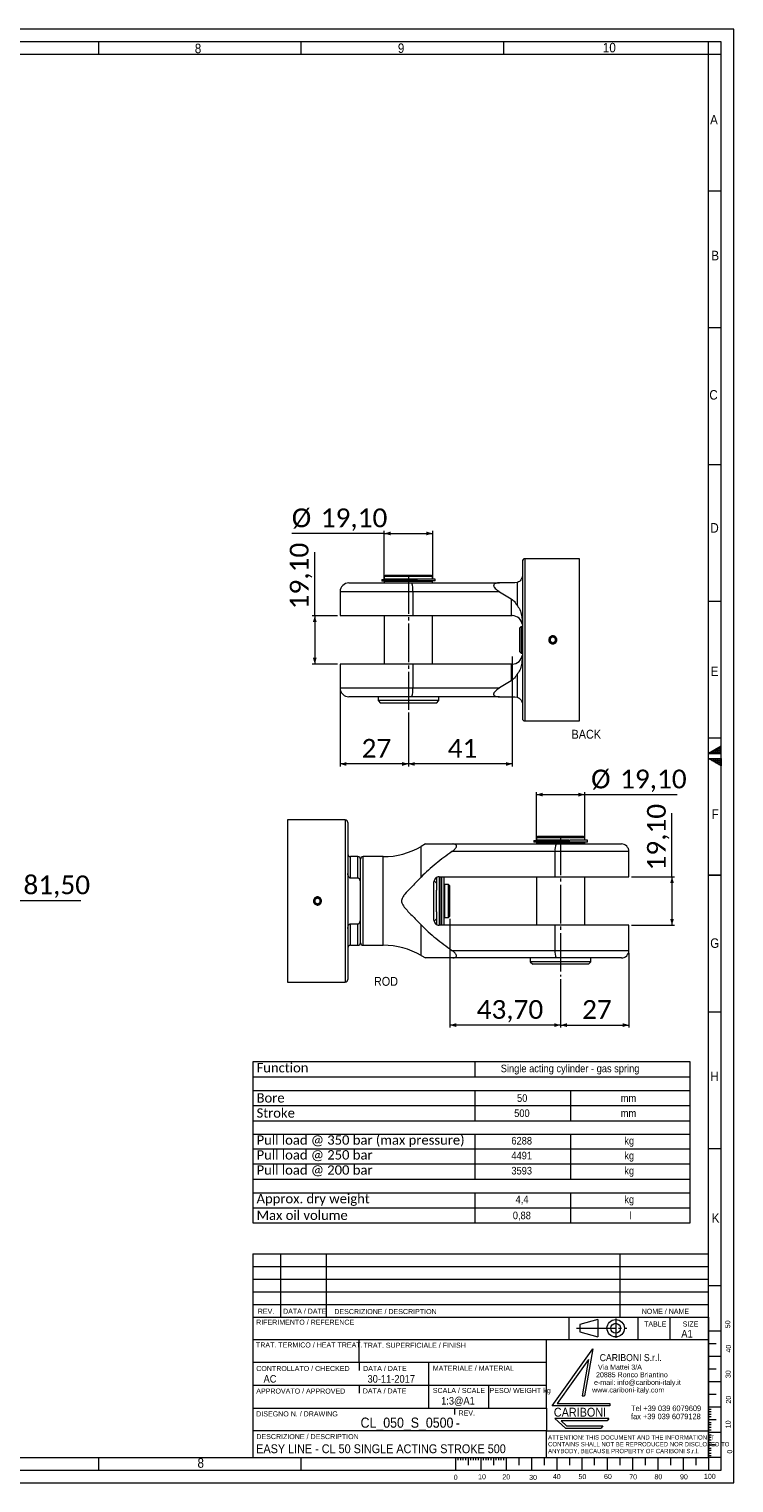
# Model space of a CAD drawing. Header units: millimetres. Extents: x 30 to 2493, y 30 to 1752.
# Tile 7 of 7: x 1658 to 2493, y 30 to 1752. Entities that reach past the tile are written whole.
import ezdxf

# ---------------------------------------------------------------- set-up
doc = ezdxf.new("R2010")
doc.units = ezdxf.units.MM
doc.header["$LTSCALE"] = 3
doc.linetypes.add('SLD-Centro', pattern=[19.05, 15.24, -1.27, 1.27, -1.27])
doc.linetypes.add('SLD-Solido', pattern=[0])
doc.styles.add('SLDTEXTSTYLE0', font='GOTHIC.TTF', dxfattribs={"width": 0.913})
doc.styles.add('SLDTEXTSTYLE1', font='GOTHIC.TTF', dxfattribs={"width": 0.913})
doc.styles.add('SLDTEXTSTYLE2', font='GOTHIC.TTF', dxfattribs={"width": 0.913})
doc.styles.add('SLDTEXTSTYLE3', font='CALIBRI.TTF')
doc.styles.add('SLDTEXTSTYLE4', font='CALIBRIB.TTF')
doc.dimstyles.new('SLDDIMSTYLE0', dxfattribs={"dimtxt": 22.225, "dimasz": 7.5, "dimexe": 0, "dimexo": 0.0625, "dimgap": 5.55625, "dimtad": 1, "dimrnd": 1e-09, "dimzin": 12, "dimdsep": 46, "dimtxsty": 'SLDTEXTSTYLE4', "dimsah": 1, "dimcen": 0.09, "dimadec": 0, "dimazin": 3, "dimtfac": 1, "dimtofl": 0, "dimtmove": 0, "dimatfit": 3, "dimfxl": 0, "dimfrac": 2, "dimtolj": 1, "dimtzin": 12, "dimarcsym": 0})
doc.dimstyles.new('SLDDIMSTYLE4', dxfattribs={"dimtxt": 22.225, "dimasz": 7.5, "dimexe": 0, "dimexo": 0.0625, "dimgap": 5.55625, "dimtad": 1, "dimlfac": 0.333333, "dimrnd": 1e-09, "dimzin": 12, "dimdsep": 46, "dimtxsty": 'SLDTEXTSTYLE4', "dimsah": 1, "dimcen": 0.09, "dimadec": 0, "dimazin": 3, "dimtfac": 1, "dimtofl": 0, "dimtmove": 0, "dimatfit": 3, "dimfxl": 0, "dimfrac": 2, "dimtolj": 1, "dimtzin": 12, "dimarcsym": 0})

# ---------------------------------------------------------------- blocks, each defined once
blk = doc.blocks.new('SW_NOTE_6')
at = {"color": 0, "linetype": 'Continuous', "lineweight": 0, "char_height": 6, "attachment_point": 1, "style": 'SLDTEXTSTYLE0'}
for s, insert in [('   Via Mattei 3/A', (0, 7.7)), (' e-mail: info@cariboni-italy.it', (0, -10.3)), ('  20885 Ronco Briantino', (0, -1.3)), ('www.cariboni-italy.com', (0, -19.3))]:
    blk.add_mtext(s, dxfattribs=dict(at, insert=insert))
blk = doc.blocks.new('SW_NOTE_7')
at = {"color": 0, "linetype": 'Continuous', "lineweight": 0, "char_height": 6.6, "attachment_point": 1, "style": 'SLDTEXTSTYLE0'}
for s, insert in [('Tel +39 039 6079609', (0, 8.4)), ('fax +39 039 6079128', (0, -1.2))]:
    blk.add_mtext(s, dxfattribs=dict(at, insert=insert))
blk = doc.blocks.new('SW_NOTE_8')
at = {"color": 0, "linetype": 'Continuous', "lineweight": 0, "char_height": 5.1, "attachment_point": 1, "style": 'SLDTEXTSTYLE0'}
for s, insert in [('ATTENTION! THIS DOCUMENT AND THE INFORMATION IT', (0, 6.5)), ('ANYBODY, BECAUSE PROPERTY OF CARIBONI S.r.l.', (0, -9.7)), ('CONTAINS SHALL NOT BE REPRODUCED NOR DISCLOSED TO', (0, -1.6))]:
    blk.add_mtext(s, dxfattribs=dict(at, insert=insert))
blk = doc.blocks.new('SW_TABLEANNOTATION_0')
at = {"color": 0, "linetype": 'SLD-Solido', "lineweight": 0}
for p, q in [((0, 0), (0, -191)), ((518.1, 0), (0, 0)), ((263.1, 0), (263.1, -17.9)), ((518.1, -191), (518.1, 0)), ((0, -17.9), (518.1, -17.9)), ((0, -34), (518.1, -34)), ((263.1, -34), (263.1, -69.9)), ((376.3, -34), (376.3, -69.9)), ((0, -52), (518.1, -52)), ((0, -69.9), (518.1, -69.9)), ((0, -86), (518.1, -86)), ((263.1, -86), (263.1, -139.1)), ((376.3, -86), (376.3, -139.1)), ((0, -103.2), (518.1, -103.2)), ((0, -121.1), (518.1, -121.1)), ((0, -139.1), (518.1, -139.1)), ((0, -155.2), (518.1, -155.2)), ((263.1, -155.2), (263.1, -191)), ((376.3, -155.2), (376.3, -191)), ((0, -173.1), (518.1, -173.1)), ((0, -191), (518.1, -191))]:
    blk.add_line(p, q, dxfattribs=at)
at = {"color": 0, "linetype": 'Continuous', "lineweight": 0, "attachment_point": 1}
for s, insert, char_height, style in [('Function', (4.5, -1.6), 11.11, 'SLDTEXTSTYLE3'), ('Single acting cylinder - gas spring', (293.8, -3.5), 9, 'SLDTEXTSTYLE0'), ('Bore', (4.5, -37.3), 11.11, 'SLDTEXTSTYLE3'), ('50', (313.1, -38.6), 9, 'SLDTEXTSTYLE0'), ('mm', (436, -38.6), 9, 'SLDTEXTSTYLE0'), ('Stroke', (4.5, -55.2), 11.11, 'SLDTEXTSTYLE3'), ('500', (309.7, -56.5), 9, 'SLDTEXTSTYLE0'), ('mm', (436, -56.5), 9, 'SLDTEXTSTYLE0'), ('Pull load @ 350 bar (max pressure)', (4.5, -87.2), 11.113, 'SLDTEXTSTYLE3'), ('6288', (306.4, -89.1), 9, 'SLDTEXTSTYLE0'), ('kg', (440.2, -89.1), 9, 'SLDTEXTSTYLE0'), ('Pull load @ 250 bar', (4.5, -104.8), 11.113, 'SLDTEXTSTYLE3'), ('4491', (306.4, -106.7), 9, 'SLDTEXTSTYLE0'), ('kg', (440.2, -106.7), 9, 'SLDTEXTSTYLE0'), ('Pull load @ 200 bar', (4.5, -122.7), 11.113, 'SLDTEXTSTYLE3'), ('3593', (306.4, -124.6), 9, 'SLDTEXTSTYLE0'), ('kg', (440.2, -124.6), 9, 'SLDTEXTSTYLE0'), ('Approx. dry weight', (4.5, -156.7), 11.113, 'SLDTEXTSTYLE3'), ('4,4', (311.4, -158.6), 9, 'SLDTEXTSTYLE0'), ('kg', (440.2, -158.6), 9, 'SLDTEXTSTYLE0'), ('Max oil volume', (4.5, -176.3), 11.113, 'SLDTEXTSTYLE3'), ('0,88', (308.1, -177.6), 9, 'SLDTEXTSTYLE0'), ('l', (446, -177.6), 9, 'SLDTEXTSTYLE0')]:
    blk.add_mtext(s, dxfattribs=dict(at, insert=insert, char_height=char_height, style=style))
blk = doc.blocks.new('_D_6')
at = {"color": 7, "linetype": 'SLD-Solido', "lineweight": 0}
for p, q in [((1562.3, 660.8), (1562.3, 722.8)), ((1562.3, 719.8), (1643.8, 719.8)), ((1643.8, 662.3), (1643.8, 722.8)), ((1643.8, 719.8), (1719.1, 719.8))]:
    blk.add_line(p, q, dxfattribs=at)
for points in [[(1562.3, 719.8), (1569.8, 717.6), (1569.8, 722.1)], [(1643.8, 719.8), (1636.3, 722.1), (1636.3, 717.6)]]:
    blk.add_solid(points, dxfattribs=at)
at = {"color": 7, "linetype": 'SLD-Solido', "lineweight": 0, "insert": (1651.3, 749.5), "char_height": 22.23, "attachment_point": 1, "style": 'SLDTEXTSTYLE3'}
blk.add_mtext('81,50', dxfattribs=at)
blk = doc.blocks.new('_D_7')
at = {"color": 7, "linetype": 'SLD-Solido', "lineweight": 0}
for p, q in [((2026.4, 968.6), (2026.4, 878.6)), ((2107.4, 942.7), (2107.4, 878.6)), ((2107.4, 881.6), (2026.4, 881.6))]:
    blk.add_line(p, q, dxfattribs=at)
for points in [[(2026.4, 881.6), (2033.9, 879.3), (2033.9, 883.8)], [(2107.4, 881.6), (2099.9, 883.8), (2099.9, 879.3)]]:
    blk.add_solid(points, dxfattribs=at)
at = {"color": 7, "linetype": 'SLD-Solido', "lineweight": 0, "insert": (2051.9, 911.2), "char_height": 22.23, "attachment_point": 1, "style": 'SLDTEXTSTYLE3'}
blk.add_mtext('27', dxfattribs=at)
blk = doc.blocks.new('_D_8')
at = {"color": 7, "linetype": 'SLD-Solido', "lineweight": 0}
for p, q in [((2230.4, 1008.9), (2230.4, 878.6)), ((2107.4, 942.7), (2107.4, 878.6)), ((2230.4, 881.6), (2107.4, 881.6))]:
    blk.add_line(p, q, dxfattribs=at)
for points in [[(2107.4, 881.6), (2114.9, 879.3), (2114.9, 883.8)], [(2230.4, 881.6), (2222.9, 883.8), (2222.9, 879.3)]]:
    blk.add_solid(points, dxfattribs=at)
at = {"color": 7, "linetype": 'SLD-Solido', "lineweight": 0, "insert": (2153.9, 911.2), "char_height": 22.23, "attachment_point": 1, "style": 'SLDTEXTSTYLE3'}
blk.add_mtext('41', dxfattribs=at)
blk = doc.blocks.new('_D_9')
at = {"color": 7, "linetype": 'SLD-Solido', "lineweight": 0}
for p, q in [((1996.4, 1057.2), (1996.4, 1132.5)), ((2023.4, 1057.2), (1993.4, 1057.2)), ((1996.4, 1057.2), (1996.4, 999.9)), ((2023.4, 999.9), (1993.4, 999.9))]:
    blk.add_line(p, q, dxfattribs=at)
for points in [[(1996.4, 1057.2), (1994.2, 1049.7), (1998.7, 1049.7)], [(1996.4, 999.9), (1998.7, 1007.4), (1994.2, 1007.4)]]:
    blk.add_solid(points, dxfattribs=at)
at = {"color": 7, "linetype": 'SLD-Solido', "lineweight": 0, "insert": (1966.8, 1064.7), "char_height": 22.23, "attachment_point": 1, "rotation": 90, "style": 'SLDTEXTSTYLE3'}
blk.add_mtext('19,10', dxfattribs=at)
blk = doc.blocks.new('_D_10')
at = {"color": 7, "linetype": 'SLD-Solido', "lineweight": 0}
for p, q in [((2078.8, 1154.6), (1969.2, 1154.6)), ((2078.8, 1100.6), (2078.8, 1157.6)), ((2078.8, 1154.6), (2136.1, 1154.6)), ((2136.1, 1100.6), (2136.1, 1157.6))]:
    blk.add_line(p, q, dxfattribs=at)
for points in [[(2078.8, 1154.6), (2086.3, 1152.3), (2086.3, 1156.8)], [(2136.1, 1154.6), (2128.6, 1156.8), (2128.6, 1152.3)]]:
    blk.add_solid(points, dxfattribs=at)
at = {"color": 7, "linetype": 'SLD-Solido', "lineweight": 0, "char_height": 22.23, "attachment_point": 1, "style": 'SLDTEXTSTYLE3'}
for s, insert in [('%%c', (1969.2, 1184.2)), ('19,10', (2003.5, 1184.2))]:
    blk.add_mtext(s, dxfattribs=dict(at, insert=insert))
blk = doc.blocks.new('_D_11')
at = {"color": 7, "linetype": 'SLD-Solido', "lineweight": 0}
for p, q in [((2368.6, 657.8), (2368.6, 569.3)), ((2287.6, 626.8), (2287.6, 569.3)), ((2287.6, 572.3), (2368.6, 572.3))]:
    blk.add_line(p, q, dxfattribs=at)
for points in [[(2287.6, 572.3), (2295.1, 570), (2295.1, 574.5)], [(2368.6, 572.3), (2361.1, 574.5), (2361.1, 570)]]:
    blk.add_solid(points, dxfattribs=at)
at = {"color": 7, "linetype": 'SLD-Solido', "lineweight": 0, "insert": (2313.1, 601.9), "char_height": 22.23, "attachment_point": 1, "style": 'SLDTEXTSTYLE3'}
blk.add_mtext('27', dxfattribs=at)
blk = doc.blocks.new('_D_12')
at = {"color": 7, "linetype": 'SLD-Solido', "lineweight": 0}
for p, q in [((2156.5, 698.3), (2156.5, 569.3)), ((2287.6, 626.8), (2287.6, 569.3)), ((2287.6, 572.3), (2156.5, 572.3))]:
    blk.add_line(p, q, dxfattribs=at)
for points in [[(2156.5, 572.3), (2164, 570), (2164, 574.5)], [(2287.6, 572.3), (2280.1, 574.5), (2280.1, 570)]]:
    blk.add_solid(points, dxfattribs=at)
at = {"color": 7, "linetype": 'SLD-Solido', "lineweight": 0, "insert": (2188.2, 601.9), "char_height": 22.23, "attachment_point": 1, "style": 'SLDTEXTSTYLE3'}
blk.add_mtext('43,70', dxfattribs=at)
blk = doc.blocks.new('_D_13')
at = {"color": 7, "linetype": 'SLD-Solido', "lineweight": 0}
for p, q in [((2259, 791.3), (2259, 848.3)), ((2259, 845.3), (2316.3, 845.3)), ((2316.3, 791.3), (2316.3, 848.3)), ((2316.3, 845.3), (2425.9, 845.3))]:
    blk.add_line(p, q, dxfattribs=at)
for points in [[(2259, 845.3), (2266.5, 843), (2266.5, 847.5)], [(2316.3, 845.3), (2308.8, 847.5), (2308.8, 843)]]:
    blk.add_solid(points, dxfattribs=at)
at = {"color": 7, "linetype": 'SLD-Solido', "lineweight": 0, "char_height": 22.23, "attachment_point": 1, "style": 'SLDTEXTSTYLE3'}
for s, insert in [('%%c', (2323.8, 874.9)), ('19,10', (2358.1, 874.9))]:
    blk.add_mtext(s, dxfattribs=dict(at, insert=insert))
blk = doc.blocks.new('_D_14')
at = {"color": 7, "linetype": 'SLD-Solido', "lineweight": 0}
for p, q in [((2419.6, 747.9), (2419.6, 823.2)), ((2371.6, 747.9), (2422.6, 747.9)), ((2419.6, 747.9), (2419.6, 690.6)), ((2371.6, 690.6), (2422.6, 690.6))]:
    blk.add_line(p, q, dxfattribs=at)
for points in [[(2419.6, 747.9), (2417.4, 740.4), (2421.9, 740.4)], [(2419.6, 690.6), (2421.9, 698.1), (2417.4, 698.1)]]:
    blk.add_solid(points, dxfattribs=at)
at = {"color": 7, "linetype": 'SLD-Solido', "lineweight": 0, "insert": (2390, 755.4), "char_height": 22.23, "attachment_point": 1, "rotation": 90, "style": 'SLDTEXTSTYLE3'}
blk.add_mtext('19,10', dxfattribs=at)

msp = doc.modelspace()

# ---------------------------------------------------------------- hatches: boundary and pattern name
at = {"linetype": 'Continuous'}
h = msp.add_hatch(dxfattribs=at)
h.set_pattern_fill('NET', color=8, scale=0.75, style=0)
h.paths.add_polyline_path([(2478, 894), (2478, 902.66), (2463, 894)], flags=0)
h = msp.add_hatch(dxfattribs=at)
h.set_pattern_fill('NET', color=8, scale=0.75, style=0)
h.paths.add_polyline_path([(2463, 888), (2478, 888), (2478, 879.34)], flags=0)

# ---------------------------------------------------------------- linework, layer by layer
at = {"color": 7, "linetype": 'SLD-Solido', "lineweight": 0}
for p, q in [((2493, 1752), (30, 1752)), ((2493, 30), (2493, 1752)), ((2478, 1737), (45, 1737)), ((1740, 1737), (1740, 1722)), ((1980, 1737), (1980, 1722)), ((2220, 1737), (2220, 1722)), ((2463, 1722), (2463, 1737)), ((2478, 1722), (2463, 1722)), ((2478, 45), (2478, 1737)), ((2478, 1560), (2463, 1560)), ((2478, 1398), (2463, 1398)), ((2478, 1236), (2463, 1236)), ((2310.021, 932.574), (2310.021, 1124.574)), ((2478, 1074), (2463, 1074)), ((2478, 912), (2463, 912)), ((2478, 902.66), (2463, 894)), ((2478, 894), (2478, 902.66)), ((2463, 894), (2478, 894)), ((2478, 879.34), (2463, 888)), ((2463, 888), (2478, 888)), ((2478, 888), (2478, 879.34)), ((1964.265, 815.282), (1964.265, 623.282)), ((2478, 750), (2463, 750)), ((2463, 750), (2478, 750)), ((2463, 588), (2478, 588)), ((2463, 426), (2478, 426)), ((1923, 301.521), (1923, 60.021)), ((1923, 301.521), (2463, 301.521)), ((1956, 301.521), (1956, 226.497)), ((2010, 301.521), (2010, 226.497)), ((2358, 301.521), (2358, 226.497)), ((1923.01, 286.497), (2463.01, 286.497)), ((1923.01, 271.497), (2463.01, 271.497)), ((2463, 264), (2478, 264)), ((1923.01, 256.497), (2463.01, 256.497)), ((1923.01, 241.497), (2463.01, 241.497)), ((2297.255, 226.497), (2297.255, 199.521)), ((2379, 226.497), (2379, 199.521)), ((2417.209, 226.497), (2417.209, 199.521)), ((2462.983, 226.482), (2462.983, 59.982)), ((2331.935, 223.41), (2310.476, 217.633)), ((2310.476, 217.633), (2310.476, 208.863)), ((2310.476, 208.863), (2331.935, 203.085)), ((2331.935, 223.41), (2331.935, 203.085)), ((2463, 210), (2478, 210)), ((2463, 199.521), (1923, 199.521)), ((2049, 172.521), (2049, 199.521)), ((2271, 118.521), (2271, 199.521)), ((2463, 195), (2472, 195)), ((2271, 172.521), (1923, 172.521)), ((2049, 172.521), (2049, 163.225)), ((2131.629, 118.521), (2131.629, 172.521)), ((2277.837, 121.13), (2325.8, 188.775)), ((2320.579, 176.224), (2283.642, 124.13)), ((2320.579, 176.224), (2313.105, 133.13)), ((2325.8, 188.775), (2316.136, 133.052)), ((2463, 180), (2478, 180)), ((2463, 165), (2472, 165)), ((2271, 145.521), (1923, 145.521)), ((2049, 145.521), (2049, 136.281)), ((2202.325, 145.521), (2202.325, 118.521)), ((2463, 150), (2478, 150)), ((2346.136, 121.13), (2277.837, 121.13)), ((2283.642, 124.13), (2346.105, 124.13)), ((2313.105, 133.13), (2316.136, 133.052)), ((2346.105, 124.13), (2346.136, 121.13)), ((2463, 135), (2472, 135)), ((2161.846, 118.521), (2161.846, 111.026)), ((2344.859, 106.446), (2280.837, 106.446)), ((2280.837, 106.446), (2293.288, 94.697)), ((2288.339, 103.379), (2294.498, 97.567)), ((2342.779, 103.379), (2288.339, 103.379)), ((2344.859, 106.446), (2342.779, 103.379)), ((2463, 120), (2478, 120)), ((2463, 117.532), (2466, 117.532)), ((2463, 114.65), (2466, 114.65)), ((2463, 111.381), (2466, 111.381)), ((2463, 108.511), (2466, 108.511)), ((2463, 105), (2472, 105)), ((2271, 60.021), (2271, 91.521)), ((2271, 91.521), (2463, 91.521)), ((2293.288, 94.697), (2335.745, 94.697)), ((2294.498, 97.567), (2337.837, 97.567)), ((2337.837, 97.567), (2335.745, 94.697)), ((2463, 101.725), (2466, 101.725)), ((2463, 99.182), (2466, 99.182)), ((2463, 95.913), (2466, 95.913)), ((2463, 92.865), (2466, 92.865)), ((2463, 90), (2478, 90)), ((2463, 86.998), (2466, 86.998)), ((2463, 84.116), (2466, 84.116)), ((2463, 80.847), (2466, 80.847)), ((2463, 77.977), (2466, 77.977)), ((2463, 75), (2472, 75)), ((2463, 71.192), (2466, 71.192)), ((1740, 60), (1740, 45)), ((1980, 60), (1980, 45)), ((2163, 60), (2163, 45)), ((2166, 60), (2166, 57)), ((2169, 60), (2169, 57)), ((2172, 60), (2172, 57)), ((2175, 60), (2175, 57)), ((2178, 60), (2178, 51)), ((2181, 60), (2181, 57)), ((2184, 60), (2184, 57)), ((2187, 60), (2187, 57)), ((2190, 60), (2190, 57)), ((2193, 60), (2193, 45)), ((2196, 60), (2196, 57)), ((2199, 60), (2199, 57)), ((2202, 60), (2202, 57)), ((2205, 60), (2205, 57)), ((2208, 60), (2208, 51)), ((2211, 60), (2211, 57)), ((2214, 60), (2214, 57)), ((2217, 60), (2217, 57)), ((2220, 60), (2220, 57)), ((2223, 60), (2223, 45)), ((2238, 60), (2238, 51)), ((2253, 60), (2253, 45)), ((2268, 60), (2268, 51)), ((2283, 60), (2283, 45)), ((2298, 60), (2298, 51)), ((2313, 60), (2313, 45)), ((2328, 51), (2328, 60)), ((2343, 60), (2343, 45)), ((2358, 60), (2358, 51)), ((2373, 60), (2373, 45)), ((2388, 60), (2388, 51)), ((2403, 60), (2403, 45)), ((2418, 60), (2418, 51)), ((2433, 60), (2433, 45)), ((2448, 60), (2448, 51)), ((2463, 68.649), (2466, 68.649)), ((2463, 65.38), (2466, 65.38)), ((2463, 62.51), (2466, 62.51)), ((2463, 60), (2463, 45)), ((2478, 60), (2463, 60)), ((45, 45), (2478, 45)), ((30, 30), (2493, 30))]:
    msp.add_line(p, q, dxfattribs=at)
at = {"color": 7, "linetype": 'SLD-Solido', "lineweight": 15}
for p, q in [((2463, 1722), (60, 1722)), ((2463, 60), (2463, 1722)), ((2242.431, 1121.574), (2242.431, 935.574)), ((2310.021, 1124.574), (2245.432, 1124.574)), ((2080.282, 1104.924), (2078.782, 1103.424)), ((2078.782, 1103.424), (2078.782, 1100.424)), ((2136.081, 1103.424), (2078.782, 1103.424)), ((2134.582, 1104.924), (2080.282, 1104.924)), ((2136.081, 1103.424), (2134.582, 1104.924)), ((2136.081, 1100.424), (2136.081, 1103.424)), ((2026.432, 1085.574), (2026.432, 1057.224)), ((2036.932, 1096.074), (2111.487, 1096.074)), ((2075.692, 1100.124), (2075.692, 1098.084)), ((2075.692, 1100.124), (2116.866, 1100.124)), ((2096.576, 1098.084), (2075.692, 1098.084)), ((2117.231, 1100.424), (2078.782, 1100.424)), ((2078.782, 1097.574), (2078.782, 1096.074)), ((2136.081, 1097.574), (2078.782, 1097.574)), ((2080.057, 1100.424), (2080.057, 1100.124)), ((2080.057, 1098.084), (2080.057, 1097.574)), ((2096.576, 1098.084), (2096.576, 1098.12)), ((2098.069, 1098.12), (2096.576, 1098.12)), ((2096.576, 1098.084), (2098.069, 1098.084)), ((2139.172, 1098.384), (2097.998, 1098.384)), ((2111.487, 1096.074), (2215.321, 1096.074)), ((2112.585, 1085.574), (2112.585, 1057.224)), ((2215.449, 1085.574), (2112.585, 1085.574)), ((2116.794, 1100.389), (2118.287, 1100.389)), ((2117.231, 1100.424), (2118.287, 1100.424)), ((2139.172, 1100.424), (2118.287, 1100.424)), ((2118.287, 1100.389), (2118.287, 1100.424)), ((2134.807, 1097.574), (2134.807, 1098.384)), ((2136.081, 1096.074), (2136.081, 1097.574)), ((2139.172, 1098.384), (2139.172, 1100.424)), ((2233.432, 1096.074), (2215.321, 1096.074)), ((2215.449, 1085.574), (2229.177, 1077.12)), ((2236.432, 1096.589), (2233.432, 1096.074)), ((2236.432, 1068.745), (2236.432, 1096.589)), ((2229.177, 1077.12), (2229.177, 1057.224)), ((2026.432, 1057.224), (2112.585, 1057.224)), ((2078.782, 1057.224), (2078.782, 999.924)), ((2112.585, 1057.224), (2229.177, 1057.224)), ((2136.081, 999.924), (2136.081, 1057.224)), ((2229.177, 1057.224), (2230.432, 1057.224)), ((2240.967, 1044.252), (2239.431, 1042.795)), ((2239.431, 1014.354), (2239.431, 1042.795)), ((2242.431, 1044.175), (2240.967, 1044.252)), ((2240.967, 1044.252), (2240.967, 1012.896)), ((2278.432, 1032.038), (2275.432, 1030.306)), ((2275.432, 1030.306), (2275.432, 1026.842)), ((2275.432, 1026.842), (2278.432, 1025.11)), ((2281.431, 1030.306), (2278.432, 1032.038)), ((2278.432, 1025.11), (2281.431, 1026.842)), ((2281.431, 1026.842), (2281.431, 1030.306)), ((2026.432, 999.924), (2026.432, 971.574)), ((2112.585, 999.924), (2026.432, 999.924)), ((2112.585, 999.924), (2112.585, 971.574)), ((2229.177, 999.924), (2112.585, 999.924)), ((2229.177, 999.924), (2229.177, 980.029)), ((2230.432, 999.924), (2229.177, 999.924)), ((2239.431, 1014.354), (2240.967, 1012.896)), ((2240.967, 1012.896), (2242.431, 1012.973)), ((2236.432, 960.559), (2236.432, 988.403)), ((2112.585, 971.574), (2215.449, 971.574)), ((2229.177, 980.029), (2215.449, 971.574)), ((2111.487, 961.074), (2036.932, 961.074)), ((2071.432, 961.074), (2071.432, 956.574)), ((2071.432, 956.574), (2074.431, 953.574)), ((2143.431, 956.574), (2071.432, 956.574)), ((2140.432, 953.574), (2074.431, 953.574)), ((2215.321, 961.074), (2111.487, 961.074)), ((2140.432, 953.574), (2143.431, 956.574)), ((2143.431, 956.574), (2143.431, 961.074)), ((2215.321, 961.074), (2233.432, 961.074)), ((2233.432, 961.074), (2236.432, 960.559)), ((2245.432, 932.574), (2310.021, 932.574)), ((2032.616, 815.282), (1964.265, 815.282)), ((2035.616, 812.282), (2035.616, 626.282)), ((2260.466, 795.632), (2258.966, 794.132)), ((2258.966, 794.132), (2258.966, 791.132)), ((2316.266, 794.132), (2258.966, 794.132)), ((2314.766, 795.632), (2260.466, 795.632)), ((2316.266, 794.132), (2314.766, 795.632)), ((2316.266, 791.132), (2316.266, 794.132)), ((2127.612, 786.791), (2122.501, 783.84)), ((2281.141, 777.782), (2158.913, 777.782)), ((2159.883, 786.782), (2282.234, 786.782)), ((2255.876, 790.832), (2255.876, 788.792)), ((2255.876, 790.832), (2297.05, 790.832)), ((2276.761, 788.792), (2255.876, 788.792)), ((2297.415, 791.132), (2258.966, 791.132)), ((2258.966, 788.282), (2258.966, 786.782)), ((2316.266, 788.282), (2258.966, 788.282)), ((2260.241, 791.132), (2260.241, 790.832)), ((2260.241, 788.792), (2260.241, 788.282)), ((2276.761, 788.792), (2276.761, 788.828)), ((2278.254, 788.828), (2276.761, 788.828)), ((2276.761, 788.792), (2278.254, 788.792)), ((2319.356, 789.092), (2278.182, 789.092)), ((2281.141, 747.932), (2281.141, 777.782)), ((2282.234, 786.782), (2359.616, 786.782)), ((2296.979, 791.097), (2298.472, 791.097)), ((2297.415, 791.132), (2298.472, 791.132)), ((2319.356, 791.132), (2298.472, 791.132)), ((2298.472, 791.097), (2298.472, 791.132)), ((2314.991, 788.282), (2314.991, 789.092)), ((2316.266, 786.782), (2316.266, 788.282)), ((2319.356, 789.092), (2319.356, 791.132)), ((2368.616, 747.932), (2368.616, 777.782)), ((2047.616, 771.782), (2038.616, 771.782)), ((2050.616, 739.904), (2050.616, 768.782)), ((2050.616, 669.782), (2050.616, 768.782)), ((2077.501, 771.782), (2053.616, 771.782)), ((2047.616, 746.324), (2038.616, 746.324)), ((2137.616, 696.632), (2137.616, 741.932)), ((2140.616, 740.282), (2137.743, 743.156)), ((2140.616, 747.129), (2140.616, 732.273)), ((2143.616, 747.932), (2143.616, 690.632)), ((2143.616, 747.932), (2281.141, 747.932)), ((2144.216, 747.932), (2144.216, 690.632)), ((2146.016, 747.932), (2146.016, 690.632)), ((2146.616, 747.932), (2146.616, 690.632)), ((2149.616, 690.632), (2149.616, 747.932)), ((2258.966, 747.932), (2258.966, 690.632)), ((2281.141, 747.932), (2368.616, 747.932)), ((2316.266, 690.632), (2316.266, 747.932)), ((2140.616, 719.282), (2140.616, 732.273)), ((2150.516, 729.782), (2149.616, 729.782)), ((2155.016, 738.782), (2150.516, 738.782)), ((2150.516, 719.282), (2150.516, 738.782)), ((2156.516, 737.282), (2155.016, 738.782)), ((2155.016, 719.282), (2155.016, 738.782)), ((2156.516, 719.282), (2156.516, 737.282)), ((1999.616, 722.747), (1996.616, 721.014)), ((1996.616, 721.014), (1996.616, 717.55)), ((1996.616, 717.55), (1999.616, 715.818)), ((2002.616, 721.014), (1999.616, 722.747)), ((1999.616, 715.818), (2002.616, 717.55)), ((2002.616, 717.55), (2002.616, 721.014)), ((2140.616, 706.292), (2140.616, 719.282)), ((2140.616, 706.292), (2140.616, 691.436)), ((2149.616, 708.782), (2150.516, 708.782)), ((2150.516, 699.782), (2150.516, 719.282)), ((2155.016, 699.782), (2155.016, 719.282)), ((2156.516, 701.282), (2156.516, 719.282)), ((2038.616, 692.241), (2047.616, 692.241)), ((2050.616, 669.782), (2050.616, 698.661)), ((2137.743, 695.409), (2140.616, 698.282)), ((2281.141, 690.632), (2143.616, 690.632)), ((2150.516, 699.782), (2155.016, 699.782)), ((2155.016, 699.782), (2156.516, 701.282)), ((2368.616, 690.632), (2281.141, 690.632)), ((2281.141, 660.782), (2281.141, 690.632)), ((2368.616, 660.782), (2368.616, 690.632)), ((2038.616, 666.782), (2047.616, 666.782)), ((2053.616, 666.782), (2077.501, 666.782)), ((2122.501, 654.725), (2127.612, 651.774)), ((2158.913, 660.782), (2281.141, 660.782)), ((2159.883, 651.782), (2127.613, 651.782)), ((2282.234, 651.782), (2159.883, 651.782)), ((2251.616, 651.782), (2251.616, 647.282)), ((2251.616, 647.282), (2254.616, 644.282)), ((2323.616, 647.282), (2251.616, 647.282)), ((2320.616, 644.282), (2254.616, 644.282)), ((2359.616, 651.782), (2282.234, 651.782)), ((2320.616, 644.282), (2323.616, 647.282)), ((2323.616, 647.282), (2323.616, 651.782)), ((1964.265, 623.282), (2032.616, 623.282)), ((1923, 226.497), (2463, 226.497)), ((1923, 118.521), (2271, 118.521)), ((2271, 118.521), (2271, 91.521)), ((2271, 91.521), (1923, 91.521)), ((60, 60), (2463, 60)), ((1923, 60.021), (2463, 60.021))]:
    msp.add_line(p, q, dxfattribs=at)
at = {"color": 8, "linetype": 'SLD-Solido', "lineweight": 15}
for p, q in [((2245.432, 1124.574), (2245.432, 932.574)), ((2112.585, 1085.574), (2026.432, 1085.574)), ((2026.432, 971.574), (2112.585, 971.574)), ((2032.616, 815.282), (2032.616, 623.282)), ((2122.501, 747.617), (2122.501, 783.84)), ((2368.616, 777.782), (2281.141, 777.782)), ((2038.616, 746.324), (2038.616, 771.782)), ((2047.616, 746.324), (2047.616, 771.782)), ((2053.616, 666.782), (2053.616, 771.782)), ((2077.501, 666.782), (2077.501, 771.782)), ((2038.616, 666.782), (2038.616, 692.241)), ((2047.616, 666.782), (2047.616, 692.241)), ((2122.501, 654.725), (2122.501, 690.948)), ((2281.141, 660.782), (2368.616, 660.782))]:
    msp.add_line(p, q, dxfattribs=at)
at = {"color": 7, "linetype": 'SLD-Centro', "lineweight": 0}
for p, q in [((2107.432, 1104.924), (2107.432, 945.733)), ((2287.616, 795.632), (2287.616, 629.819)), ((2352.913, 224.614), (2352.913, 201.882)), ((2306.541, 213.248), (2365.996, 213.248))]:
    msp.add_line(p, q, dxfattribs=at)
at = {"color": 7, "linetype": 'SLD-Solido', "lineweight": 15, "flags": 128}
for points in [[(2096.576, 1098.12), (2097.284, 1098.252), (2097.998, 1098.384)], [(2118.287, 1100.389), (2117.579, 1100.256), (2116.866, 1100.124)], [(2276.761, 788.828), (2277.469, 788.96), (2278.182, 789.092)], [(2298.472, 791.097), (2297.764, 790.965), (2297.05, 790.832)]]:
    msp.add_lwpolyline(points, dxfattribs=at)
at = {"color": 7, "linetype": 'SLD-Solido', "lineweight": 15}
for centre in [(2278.431, 1028.574), (1999.616, 719.282)]:
    msp.add_circle(centre, 3.922, dxfattribs=at)
at = {"color": 7, "linetype": 'SLD-Solido', "lineweight": 0}
for radius in [10.291, 5.811]:
    msp.add_circle((2352.913, 213.248), radius, dxfattribs=at)
at = {"color": 7, "linetype": 'SLD-Solido', "lineweight": 15}
for centre, radius, start, end in [((2245.431, 1121.574), 3, 89.997742, 179.999697), ((2036.931, 1085.574), 10.5, 89.999003, 180.001271), ((2086.641, 1088.17), 26.073, 354.287005, 17.647847), ((2230.431, 1045.224), 12, 6.510256, 89.99909), ((2230.431, 1011.924), 12, 270.00091, 353.489744), ((2036.931, 971.574), 10.5, 179.998729, 270.000997), ((2086.641, 968.979), 26.073, 342.352153, 5.712995), ((2245.431, 935.574), 3, 180.000303, 270.002258), ((2032.616, 812.282), 3, 0.000303, 89.998843), ((2077.501, 861.782), 90, 269.999977, 300.000023), ((2300.484, 779.999), 19.469, 159.609787, 186.537597), ((2359.616, 777.782), 9, 359.999924, 89.999898), ((2038.616, 774.782), 3, 180.00041, 270.000551), ((2047.616, 768.782), 3, 0.00041, 89.998843), ((2053.616, 768.782), 3, 89.999449, 179.99959), ((2143.616, 741.932), 6, 89.999901, 180.000392), ((2143.616, 696.632), 6, 179.999759, 269.999947), ((2038.616, 663.782), 3, 89.999449, 179.99959), ((2047.616, 669.782), 3, 270.001157, 359.99959), ((2053.616, 669.782), 3, 180.00041, 270.000551), ((2077.501, 576.783), 90, 59.999977, 90.000023), ((2300.484, 658.566), 19.469, 173.462403, 200.390213), ((2359.616, 660.782), 9, 270.000102, 0.000076), ((2032.616, 626.282), 3, 270.001157, 359.999697)]:
    msp.add_arc(centre, radius, start, end, dxfattribs=at)
for points, knots in [([(2242.431, 1105.074), (2242.374, 1104.31), (2242.224, 1102.311), (2240.883, 1099.748), (2238.792, 1097.659), (2237.248, 1096.959), (2236.432, 1096.589)], [0, 0, 0, 0, 0.20726874, 0.54250751, 0.75832641, 1, 1, 1, 1]), ([(2215.321, 1096.074), (2213.77, 1096.025), (2211.73, 1095.96), (2209.438, 1094.992), (2208.49, 1094.066), (2208.246, 1092.89), (2208.56, 1091.687), (2209.506, 1090.179), (2211.74, 1087.935), (2213.964, 1086.519), (2215.449, 1085.574)], [0, 0, 0, 0, 0.24261869, 0.31910825, 0.39087653, 0.44197512, 0.50187486, 0.58333175, 0.72169219, 1, 1, 1, 1]), ([(2229.177, 1077.12), (2230.495, 1076.09), (2233.454, 1073.78), (2235.369, 1070.541), (2236.432, 1068.745)], [0, 0, 0, 0, 0.44557967, 1, 1, 1, 1]), ([(2236.432, 1068.745), (2237.2, 1067.844), (2239.572, 1065.059), (2241.209, 1059.432), (2242.119, 1052.891), (2242.275, 1048.716), (2242.354, 1046.585)], [0, 0, 0, 0, 0.15077506, 0.46577804, 0.72728686, 1, 1, 1, 1]), ([(2277.416, 1033.265), (2277.754, 1033.316), (2278.624, 1033.448), (2280.051, 1033.186), (2281.485, 1032.397), (2282.578, 1031.169), (2283.203, 1029.651), (2283.291, 1028.011), (2282.831, 1026.436), (2281.876, 1025.101), (2280.533, 1024.156), (2278.952, 1023.71), (2277.314, 1023.812), (2275.802, 1024.45), (2274.585, 1025.552), (2273.801, 1026.996), (2273.54, 1028.616), (2273.829, 1030.234), (2274.638, 1031.655), (2275.867, 1032.767), (2276.899, 1033.099), (2277.416, 1033.265)], [0, 0, 0, 0, 0.03402664, 0.0876756, 0.14131371, 0.19499049, 0.24870147, 0.3023747, 0.35599657, 0.40963073, 0.46332661, 0.51703326, 0.57068638, 0.62429861, 0.67795719, 0.73166297, 0.78535537, 0.83898918, 0.89261091, 0.94629021, 1, 1, 1, 1]), ([(2242.354, 1010.564), (2242.218, 1007.345), (2241.987, 1001.888), (2240.392, 994.374), (2238.203, 990.147), (2236.526, 988.496), (2236.432, 988.403)], [0, 0, 0, 0, 0.41205313, 0.69845843, 0.98302323, 1, 1, 1, 1]), ([(2236.432, 988.403), (2235.759, 987.258), (2234.38, 984.91), (2231.929, 982.045), (2229.989, 980.624), (2229.177, 980.029)], [0, 0, 0, 0, 0.35618376, 0.73037339, 1, 1, 1, 1]), ([(2215.449, 971.574), (2213.96, 970.625), (2211.606, 969.123), (2209.32, 966.783), (2208.44, 965.154), (2208.247, 964.022), (2208.615, 962.903), (2209.948, 961.783), (2212.335, 961.172), (2214.282, 961.108), (2215.321, 961.074)], [0, 0, 0, 0, 0.27948804, 0.44199389, 0.51114426, 0.57069716, 0.6183582, 0.6909247, 0.83506362, 1, 1, 1, 1]), ([(2236.432, 960.559), (2237.209, 960.21), (2238.896, 959.452), (2240.757, 957.509), (2241.891, 955.41), (2242.358, 953.606), (2242.409, 952.542), (2242.431, 952.074)], [0, 0, 0, 0, 0.2298663, 0.49901515, 0.71126236, 0.8728969, 1, 1, 1, 1]), ([(2158.913, 777.782), (2152.572, 773.135), (2143.036, 766.145), (2130.894, 756.036), (2125.298, 750.423), (2122.501, 747.617)], [0, 0, 0, 0, 0.49805814, 0.74905934, 1, 1, 1, 1]), ([(2127.618, 786.782), (2127.616, 786.782), (2127.37, 786.782), (2129.438, 786.782), (2130.388, 786.782), (2135.591, 786.782), (2142.288, 786.782), (2151.258, 786.782), (2157.244, 786.782), (2159.883, 786.782)], [0, 0, 0, 0, 0.0001482, 0.02273492, 0.08662928, 0.18287249, 0.44161624, 0.7538606, 1, 1, 1, 1]), ([(2158.913, 777.782), (2160.123, 778.708), (2161.794, 779.986), (2163.456, 782.027), (2164.178, 783.353), (2164.365, 784.584), (2163.94, 785.662), (2162.548, 786.603), (2161.054, 786.769), (2160.03, 786.781), (2159.883, 786.782)], [0, 0, 0, 0, 0.31882179, 0.44004415, 0.55081307, 0.63350401, 0.69228935, 0.78452684, 0.96892567, 1, 1, 1, 1]), ([(2038.616, 746.324), (2038.491, 746.333), (2038.191, 746.355), (2037.644, 746.595), (2036.921, 747.225), (2036.09, 748.638), (2035.668, 750.272), (2035.628, 751.442), (2035.616, 751.767)], [0, 0, 0, 0, 0.05574062, 0.13396466, 0.26100703, 0.47765776, 0.85496888, 1, 1, 1, 1]), ([(2050.616, 739.904), (2050.601, 740.456), (2050.57, 741.59), (2050.237, 743.45), (2049.636, 744.985), (2048.787, 745.907), (2048.298, 746.192), (2047.911, 746.306), (2047.727, 746.317), (2047.616, 746.324)], [0, 0, 0, 0, 0.21578558, 0.44302956, 0.73926194, 0.84308032, 0.92792679, 0.9568207, 1, 1, 1, 1]), ([(2122.501, 747.617), (2118.368, 743.365), (2111.851, 736.66), (2104.243, 728.981), (2100.668, 724.238), (2099.28, 721.176), (2099.108, 718.445), (2100.209, 714.814), (2104.902, 708.777), (2112.8, 700.754), (2119.266, 694.217), (2122.501, 690.948)], [0, 0, 0, 0, 0.23940978, 0.37751533, 0.43556715, 0.47843736, 0.51105464, 0.54357469, 0.62928208, 0.81455456, 1, 1, 1, 1]), ([(2004.308, 720.298), (2004.359, 719.96), (2004.49, 719.09), (2004.228, 717.663), (2003.439, 716.229), (2002.212, 715.136), (2000.693, 714.51), (1999.053, 714.423), (1997.478, 714.883), (1996.143, 715.838), (1995.199, 717.181), (1994.752, 718.762), (1994.854, 720.4), (1995.492, 721.912), (1996.594, 723.129), (1998.038, 723.913), (1999.658, 724.174), (2001.276, 723.885), (2002.697, 723.076), (2003.809, 721.847), (2004.141, 720.815), (2004.308, 720.298)], [0, 0, 0, 0, 0.03402795, 0.08767742, 0.14131487, 0.19499068, 0.24870196, 0.30237535, 0.35599597, 0.40963285, 0.46332679, 0.51703283, 0.57068475, 0.62430117, 0.67795837, 0.73166473, 0.78535734, 0.8389886, 0.8926129, 0.94628916, 1, 1, 1, 1]), ([(2035.616, 686.798), (2035.657, 687.446), (2035.741, 688.769), (2036.319, 690.378), (2037.056, 691.467), (2037.712, 692.02), (2038.254, 692.225), (2038.545, 692.238), (2038.616, 692.241)], [0, 0, 0, 0, 0.2887322, 0.589929, 0.74927266, 0.87028179, 0.96798052, 1, 1, 1, 1]), ([(2047.616, 692.241), (2047.743, 692.25), (2048.045, 692.272), (2048.582, 692.51), (2049.271, 693.118), (2050.086, 694.542), (2050.546, 696.5), (2050.595, 698.023), (2050.616, 698.661)], [0, 0, 0, 0, 0.04937658, 0.11788003, 0.22509827, 0.40386574, 0.75029423, 1, 1, 1, 1]), ([(2122.501, 690.948), (2125.273, 688.166), (2130.817, 682.602), (2142.951, 672.483), (2152.515, 665.472), (2158.913, 660.782)], [0, 0, 0, 0, 0.24870101, 0.49745857, 1, 1, 1, 1]), ([(2159.883, 651.782), (2160.925, 651.824), (2162.337, 651.88), (2163.873, 652.834), (2164.358, 653.858), (2164.224, 654.977), (2163.659, 656.238), (2162.331, 657.981), (2160.631, 659.517), (2159.315, 660.487), (2158.913, 660.782)], [0, 0, 0, 0, 0.21452193, 0.29065369, 0.36779422, 0.437623, 0.52098086, 0.65618422, 0.89503141, 1, 1, 1, 1])]:
    msp.add_open_spline(points, degree=3, knots=knots, dxfattribs=at)

# ---------------------------------------------------------------- block references
at = {"color": 7, "linetype": 'Continuous', "lineweight": 0}
for name, p in [('SW_TABLEANNOTATION_0', (1922.944, 528.927)), ('SW_NOTE_6', (2324.979, 162.43)), ('SW_NOTE_7', (2371.088, 113.271)), ('SW_NOTE_8', (2272.836, 80.031))]:
    msp.add_blockref(name, p, dxfattribs=at)

# ---------------------------------------------------------------- texts
for s, insert, char_height, attachment_point, style in [('8', (1854.29, 1734.674), 11.286, 1, 'SLDTEXTSTYLE0'), ('9', (2094.841, 1735.048), 11.286, 1, 'SLDTEXTSTYLE0'), ('10', (2337.74, 1735.686), 11.286, 1, 'SLDTEXTSTYLE0'), ('A', (2464.754, 1650.289), 11.286, 1, 'SLDTEXTSTYLE0'), ('B', (2466.22, 1489.388), 11.286, 1, 'SLDTEXTSTYLE0'), ('C', (2463.855, 1324.391), 11.286, 1, 'SLDTEXTSTYLE0'), ('D', (2465.057, 1166.868), 11.286, 1, 'SLDTEXTSTYLE0'), ('E', (2465.498, 996.881), 11.286, 1, 'SLDTEXTSTYLE0'), ('F', (2466.535, 827.833), 11.286, 1, 'SLDTEXTSTYLE0'), ('G', (2464.931, 675.003), 11.286, 1, 'SLDTEXTSTYLE0'), ('H', (2465.086, 517.223), 11.286, 1, 'SLDTEXTSTYLE0'), ('K', (2466.734, 349.394), 11.286, 1, 'SLDTEXTSTYLE0'), ('RIFERIMENTO / REFERENCE', (1926.974, 223.389), 6, 1, 'SLDTEXTSTYLE0'), ('REV.', (1938.682, 236.366), 6, 2, 'SLDTEXTSTYLE0'), ('DATA / DATE', (1958.835, 236.366), 6, 1, 'SLDTEXTSTYLE0'), ('DESCRIZIONE / DESCRIPTION', (2019.593, 235.98), 6, 1, 'SLDTEXTSTYLE0'), ('NOME / NAME', (2383.702, 236.269), 6, 1, 'SLDTEXTSTYLE0'), ('TABLE', (2386.51, 221.21), 6, 1, 'SLDTEXTSTYLE0'), ('A1', (2430.677, 211.224), 9, 1, 'SLDTEXTSTYLE1'), ('SIZE', (2432.291, 221.21), 6, 1, 'SLDTEXTSTYLE0'), ('TRAT. TERMICO / HEAT TREAT.', (1926.731, 196.428), 6, 1, 'SLDTEXTSTYLE0'), ('TRAT. SUPERFICIALE / FINISH', (2054.126, 196.088), 6, 1, 'SLDTEXTSTYLE0'), ('CARIBONI S.r.l.', (2333.99, 182.623), 8.38983, 1, 'SLDTEXTSTYLE0'), ('CONTROLLATO / CHECKED', (1927.115, 168.52), 6, 1, 'SLDTEXTSTYLE0'), ('AC', (1935.72, 157.751), 9, 1, 'SLDTEXTSTYLE0'), ('DATA / DATE', (2053.687, 168.567), 6, 1, 'SLDTEXTSTYLE0'), ('30-11-2017', (2058.915, 157.751), 9, 1, 'SLDTEXTSTYLE0'), ('MATERIALE / MATERIAL', (2136.244, 168.807), 6, 1, 'SLDTEXTSTYLE0'), ('APPROVATO / APPROVED', (1927.077, 141.785), 6, 1, 'SLDTEXTSTYLE0'), ('DATA / DATE', (2053.316, 141.919), 6, 1, 'SLDTEXTSTYLE0'), ('SCALA / SCALE', (2136.277, 142.528), 6, 1, 'SLDTEXTSTYLE0'), ('PESO/ WEIGHT kg', (2203.475, 142.528), 6, 1, 'SLDTEXTSTYLE0'), ('1:3@A1', (2146.111, 131.769), 9, 1, 'SLDTEXTSTYLE0'), ('DISEGNO N. / DRAWING', (1927.057, 114.781), 6, 1, 'SLDTEXTSTYLE0'), ('CL_050_S_0500', (2160.646, 107.397), 12, 3, 'SLDTEXTSTYLE1'), ('REV.', (2166.758, 115.826), 6, 1, 'SLDTEXTSTYLE0'), ('CARIBONI', (2279.64, 118.992), 10.5, 1, 'SLDTEXTSTYLE2'), ('DESCRIZIONE / DESCRIPTION', (1927.245, 87.882), 6, 1, 'SLDTEXTSTYLE0'), ('- ', (2163.607, 107.218), 12, 1, 'SLDTEXTSTYLE1'), ('EASY LINE - CL 50 SINGLE ACTING STROKE 500', (1927.048, 75.724), 10.5, 1, 'SLDTEXTSTYLE0'), ('8', (1857.473, 59.253), 11.286, 1, 'SLDTEXTSTYLE0'), ('0', (2161.008, 39.685), 6, 1, 'SLDTEXTSTYLE0'), ('10', (2189.896, 40.3), 6, 1, 'SLDTEXTSTYLE0'), ('20', (2218.623, 40.158), 6, 1, 'SLDTEXTSTYLE0'), ('30', (2250.389, 39.509), 6, 1, 'SLDTEXTSTYLE0'), ('40', (2278.452, 40.506), 6, 1, 'SLDTEXTSTYLE0'), ('50', (2308.839, 40.506), 6, 1, 'SLDTEXTSTYLE0'), ('60', (2339.043, 40.671), 6, 1, 'SLDTEXTSTYLE0'), ('70', (2368.957, 40.178), 6, 1, 'SLDTEXTSTYLE0'), ('80', (2398.819, 40.306), 6, 1, 'SLDTEXTSTYLE0'), ('90', (2429.095, 40.306), 6, 1, 'SLDTEXTSTYLE0'), ('100', (2457.479, 40.779), 6, 1, 'SLDTEXTSTYLE0')]:
    msp.add_mtext(s, dxfattribs=dict(at, insert=insert, char_height=char_height, attachment_point=attachment_point, style=style))
at = {"color": 7, "linetype": 'SLD-Solido', "lineweight": 0, "char_height": 10.5, "attachment_point": 2, "style": 'SLDTEXTSTYLE0'}
for s, insert in [('BACK', (2318.099, 922.01)), ('ROD', (2080.772, 629.331))]:
    msp.add_mtext(s, dxfattribs=dict(at, insert=insert))
at = {"color": 7, "linetype": 'Continuous', "lineweight": 0, "char_height": 6, "attachment_point": 1, "rotation": 90, "style": 'SLDTEXTSTYLE0'}
for s, insert in [('50', (2482.645, 213.2)), ('40', (2483.546, 184.358)), ('30', (2483.096, 154.163)), ('20', (2483.546, 123.969)), ('10', (2483.096, 94.676)), ('0', (2484.982, 64.822))]:
    msp.add_mtext(s, dxfattribs=dict(at, insert=insert))

# ---------------------------------------------------------------- dimensions: what is measured, and where the dimension line sits
at = {"color": 7, "linetype": 'SLD-Solido', "lineweight": 0}
for base, p1, p2, picture, middle in [((2136.082, 1154.574), (2078.782, 1097.574), (2136.082, 1097.574), '_D_10', (2020.225, 1154.574)), ((2316.266, 845.282), (2258.966, 788.282), (2316.266, 788.282), '_D_13', (2374.823, 845.282))]:
    dim = msp.add_linear_dim(base=base, p1=p1, p2=p2, text='%%c<>', dimstyle='SLDDIMSTYLE4', dxfattribs=at)
    dim.commit()
    dim.dimension.update_dxf_attribs({"geometry": picture, "text_midpoint": middle, "dimtype": 160})
for base, p1, p2, picture, middle in [((1996.432, 999.924), (2026.432, 1057.224), (2026.432, 999.924), '_D_9', (1996.432, 1098.597)), ((2419.616, 690.632), (2368.616, 747.932), (2368.616, 690.632), '_D_14', (2419.616, 789.305))]:
    dim = msp.add_linear_dim(base=base, p1=p1, p2=p2, angle=90, dimstyle='SLDDIMSTYLE4', dxfattribs=at)
    dim.commit()
    dim.dimension.update_dxf_attribs({"geometry": picture, "text_midpoint": middle, "dimtype": 160})
for base, p1, p2, dimstyle, picture, middle in [((2107.432, 881.574), (2230.432, 1011.924), (2107.432, 945.733), 'SLDDIMSTYLE4', '_D_8', (2168.932, 881.574)), ((2026.432, 881.574), (2107.432, 945.733), (2026.432, 971.574), 'SLDDIMSTYLE4', '_D_7', (2066.932, 881.574)), ((1643.815, 719.841), (1562.315, 657.841), (1643.815, 659.315), 'SLDDIMSTYLE0', '_D_6', (1685.188, 719.841)), ((2156.516, 572.282), (2287.616, 629.819), (2156.516, 701.282), 'SLDDIMSTYLE4', '_D_12', (2222.066, 572.282)), ((2368.616, 572.282), (2287.616, 629.819), (2368.616, 660.782), 'SLDDIMSTYLE4', '_D_11', (2328.116, 572.282))]:
    dim = msp.add_linear_dim(base=base, p1=p1, p2=p2, dimstyle=dimstyle, dxfattribs=at)
    dim.commit()
    dim.dimension.update_dxf_attribs({"geometry": picture, "text_midpoint": middle, "dimtype": 160})

doc.saveas('drawing.dxf')
